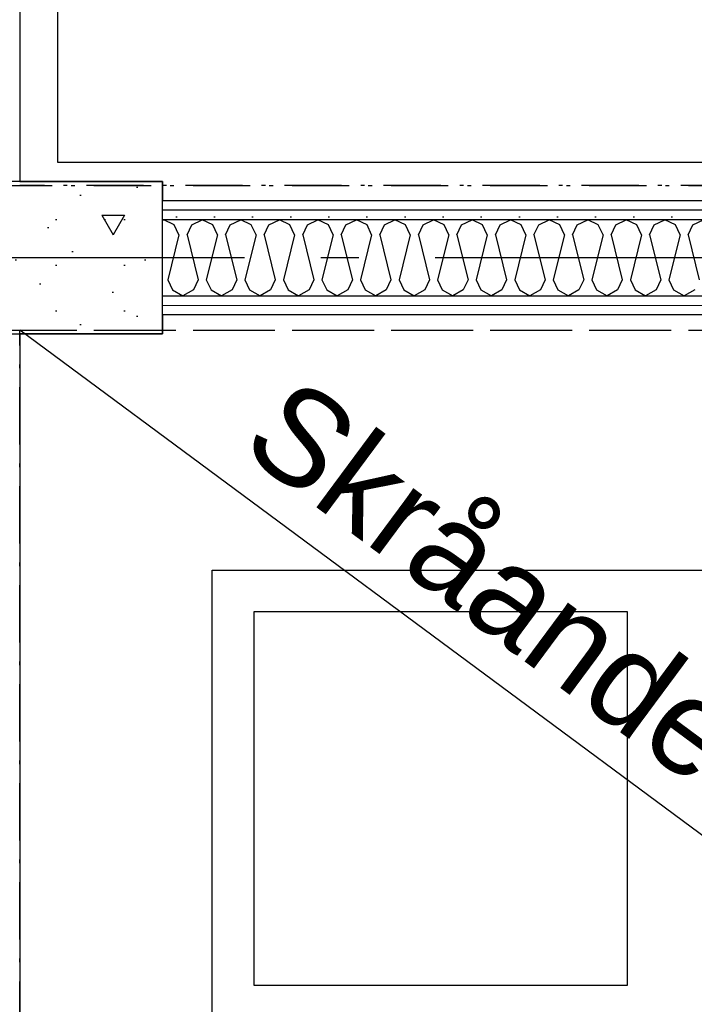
# Model space of a CAD drawing. Header units: millimetres. Extents: x -117798 to 93698, y -182207 to 252400.
# Tile 224 of 256: x -75006 to -74120, y -5797 to -4504. Entities that reach past the tile are written whole.
import ezdxf
from ezdxf.enums import TextEntityAlignment as Align

# ---------------------------------------------------------------- set-up
doc = ezdxf.new("R2010")
doc.units = ezdxf.units.MM
doc.header["$LTSCALE"] = 0.5
doc.header["$MEASUREMENT"] = 0
for name, pattern in [('Akselinje', [1500, 1000, -200, 100, -200]), ('Over snittplan', [260, 150, -50, 10, -50]), ('PLINE', [0])]:
    doc.linetypes.add(name, pattern=pattern)
for name, color, linetype in [('222- Søyler', 7, 'Continuous'), ('222- Søyler  (Skravur)', 7, 'Continuous'), ('223- Bjelker', 7, 'Continuous'), ('242- Ikke-bærende innervegger (Skravur)(Nye konstruksjoner)', 7, 'Continuous'), ('242- Ikke-bærende innervegger(Nye konstruksjoner)', 7, 'Continuous'), ('256- Faste himlinger og overflatebehandling(Nye konstruksjoner)', 7, 'Continuous'), ('68-- Inventar (løst)(Nye konstruksjoner)', 7, 'Continuous'), ('82-- Modullinjer', 7, 'Continuous'), ('862- M___Nettoareal(Nye konstruksjoner)', 7, 'Continuous'), ('862- M___Nettoareal(Polylinje)(Nye konstruksjoner)', 7, 'Continuous'), ('862- M___Nettoareal(Tekst)(Nye konstruksjoner)', 7, 'Continuous')]:
    doc.layers.add(name, color=color, linetype=linetype)
doc.layers.add('236- Innvendig kledning og overflate(Nye konstruksjoner)', color=7, linetype='Continuous', lineweight=0)
doc.styles.add('GENERATED_STYLE_1', font='arial.ttf')
doc.styles.add('GENERATED_STYLE_4', font='arial.ttf')
pattern_1 = [(0, (0, 0), (0, 86.60254), [0, -50]), (0, (25, 43.3), (0, 86.60254), [0, -50])]

# ---------------------------------------------------------------- blocks, each defined once
blk = doc.blocks.new('Ass. rektor_A-206_7', base_point=(-72363.5, -6335.8))
at = {"layer": '862- M___Nettoareal(Polylinje)(Nye konstruksjoner)', "linetype": 'PLINE', "flags": 128}
blk.add_lwpolyline([(-75005.7, -4916.9), (-75005.7, -7921.9), (-70943.2, -7921.9), (-70943.2, -4891.9), (-74818.2, -4891.9), (-74818.2, -4916.9)], close=True, dxfattribs=at)
at = {"layer": '862- M___Nettoareal(Tekst)(Nye konstruksjoner)', "style": 'GENERATED_STYLE_1'}
for tag, height, p in [('DUMMY_862', 150, (-71387.7, -5657.8)), ('ROOM_NAME', 150, (-71387.7, -6675.1)), ('DUMMY_861', 100, (-71544.9, -6274.9)), ('ROOM_NUMBER', 100, (-71544.9, -6663.7)), ('DUMMY_863', 100, (-71152, -6640.9))]:
    blk.add_attdef(tag, text='', height=height, rotation=90, dxfattribs=at).set_placement(p, align=Align.TOP_LEFT)
blk = doc.blocks.new('Spes.ped._A-207_20', base_point=(-72132.6, -3279.8))
at = {"layer": '862- M___Nettoareal(Polylinje)(Nye konstruksjoner)', "linetype": 'PLINE', "flags": 128}
blk.add_lwpolyline([(-70943.2, -1741.9), (-75005.7, -1741.9), (-75005.7, -4716.9), (-74818.2, -4716.9), (-74818.2, -4741.9), (-70943.2, -4741.9)], close=True, dxfattribs=at)
at = {"layer": '862- M___Nettoareal(Tekst)(Nye konstruksjoner)', "style": 'GENERATED_STYLE_1'}
for tag, height, p in [('DUMMY_862', 150, (-71458.4, -2522.1)), ('ROOM_NAME', 150, (-71458.4, -3482.8)), ('DUMMY_861', 100, (-71615.5, -3082.6)), ('ROOM_NUMBER', 100, (-71615.5, -3471.4)), ('DUMMY_863', 100, (-71222.7, -3448.5))]:
    blk.add_attdef(tag, text='', height=height, rotation=90, dxfattribs=at).set_placement(p, align=Align.TOP_LEFT)
blk = doc.blocks.new('*X472')
at = {"layer": '242- Ikke-bærende innervegger (Skravur)(Nye konstruksjoner)', "linetype": 'PLINE'}
for p, q in [((-74818.2, -4767.6), (-74816.7, -4766.9)), ((-74802.9, -4773.5), (-74816.7, -4766.9)), ((-74779.9, -4773.5), (-74766.1, -4766.9)), ((-74752.3, -4773.5), (-74766.1, -4766.9)), ((-74729.3, -4773.5), (-74715.5, -4766.9)), ((-74701.7, -4773.5), (-74715.5, -4766.9)), ((-74678.7, -4773.5), (-74664.9, -4766.9)), ((-74651.1, -4773.5), (-74664.9, -4766.9)), ((-74628.1, -4773.5), (-74614.3, -4766.9)), ((-74600.5, -4773.5), (-74614.3, -4766.9)), ((-74577.6, -4773.5), (-74563.7, -4766.9)), ((-74549.9, -4773.5), (-74563.7, -4766.9)), ((-74527, -4773.5), (-74513.2, -4766.9)), ((-74499.3, -4773.5), (-74513.2, -4766.9)), ((-74476.4, -4773.5), (-74462.6, -4766.9)), ((-74448.8, -4773.5), (-74462.6, -4766.9)), ((-74425.8, -4773.5), (-74412, -4766.9)), ((-74398.2, -4773.5), (-74412, -4766.9)), ((-74375.2, -4773.5), (-74361.4, -4766.9)), ((-74347.6, -4773.5), (-74361.4, -4766.9)), ((-74324.6, -4773.5), (-74310.8, -4766.9)), ((-74297, -4773.5), (-74310.8, -4766.9)), ((-74274, -4773.5), (-74260.2, -4766.9)), ((-74246.4, -4773.5), (-74260.2, -4766.9)), ((-74223.5, -4773.5), (-74209.6, -4766.9)), ((-74195.8, -4773.5), (-74209.6, -4766.9)), ((-74172.9, -4773.5), (-74159.1, -4766.9)), ((-74145.2, -4773.5), (-74159.1, -4766.9)), ((-74122.3, -4773.5), (-74108.5, -4766.9)), ((-74796.7, -4787), (-74802.9, -4773.5)), ((-74786.1, -4787), (-74779.9, -4773.5)), ((-74746.1, -4787), (-74752.3, -4773.5)), ((-74735.5, -4787), (-74729.3, -4773.5)), ((-74695.5, -4787), (-74701.7, -4773.5)), ((-74684.9, -4787), (-74678.7, -4773.5)), ((-74644.9, -4787), (-74651.1, -4773.5)), ((-74634.3, -4787), (-74628.1, -4773.5)), ((-74594.3, -4787), (-74600.5, -4773.5)), ((-74583.7, -4787), (-74577.6, -4773.5)), ((-74543.8, -4787), (-74549.9, -4773.5)), ((-74533.1, -4787), (-74527, -4773.5)), ((-74493.2, -4787), (-74499.3, -4773.5)), ((-74482.5, -4787), (-74476.4, -4773.5)), ((-74442.6, -4787), (-74448.8, -4773.5)), ((-74432, -4787), (-74425.8, -4773.5)), ((-74392, -4787), (-74398.2, -4773.5)), ((-74381.4, -4787), (-74375.2, -4773.5)), ((-74341.4, -4787), (-74347.6, -4773.5)), ((-74330.8, -4787), (-74324.6, -4773.5)), ((-74290.8, -4787), (-74297, -4773.5)), ((-74280.2, -4787), (-74274, -4773.5)), ((-74240.2, -4787), (-74246.4, -4773.5)), ((-74229.6, -4787), (-74223.5, -4773.5)), ((-74189.7, -4787), (-74195.8, -4773.5)), ((-74179, -4787), (-74172.9, -4773.5)), ((-74139.1, -4787), (-74145.2, -4773.5)), ((-74128.4, -4787), (-74122.3, -4773.5)), ((-74796.7, -4787), (-74811.4, -4845.7)), ((-74786.1, -4787), (-74771.4, -4845.7)), ((-74746.1, -4787), (-74760.8, -4845.7)), ((-74735.5, -4787), (-74720.8, -4845.7)), ((-74695.5, -4787), (-74710.2, -4845.7)), ((-74684.9, -4787), (-74670.2, -4845.7)), ((-74644.9, -4787), (-74659.6, -4845.7)), ((-74634.3, -4787), (-74619.6, -4845.7)), ((-74594.3, -4787), (-74609, -4845.7)), ((-74583.7, -4787), (-74569.1, -4845.7)), ((-74543.8, -4787), (-74558.4, -4845.7)), ((-74533.1, -4787), (-74518.5, -4845.7)), ((-74493.2, -4787), (-74507.8, -4845.7)), ((-74482.5, -4787), (-74467.9, -4845.7)), ((-74442.6, -4787), (-74457.3, -4845.7)), ((-74432, -4787), (-74417.3, -4845.7)), ((-74392, -4787), (-74406.7, -4845.7)), ((-74381.4, -4787), (-74366.7, -4845.7)), ((-74341.4, -4787), (-74356.1, -4845.7)), ((-74330.8, -4787), (-74316.1, -4845.7)), ((-74290.8, -4787), (-74305.5, -4845.7)), ((-74280.2, -4787), (-74265.5, -4845.7)), ((-74240.2, -4787), (-74254.9, -4845.7)), ((-74229.6, -4787), (-74215, -4845.7)), ((-74189.7, -4787), (-74204.3, -4845.7)), ((-74179, -4787), (-74164.4, -4845.7)), ((-74139.1, -4787), (-74153.7, -4845.7)), ((-74128.4, -4787), (-74113.8, -4845.7)), ((-74811.4, -4845.7), (-74805.2, -4859.2)), ((-74771.4, -4845.7), (-74777.6, -4859.2)), ((-74760.8, -4845.7), (-74754.6, -4859.2)), ((-74720.8, -4845.7), (-74727, -4859.2)), ((-74710.2, -4845.7), (-74704, -4859.2)), ((-74670.2, -4845.7), (-74676.4, -4859.2)), ((-74659.6, -4845.7), (-74653.4, -4859.2)), ((-74619.6, -4845.7), (-74625.8, -4859.2)), ((-74609, -4845.7), (-74602.8, -4859.2)), ((-74569.1, -4845.7), (-74575.2, -4859.2)), ((-74558.4, -4845.7), (-74552.3, -4859.2)), ((-74518.5, -4845.7), (-74524.6, -4859.2)), ((-74507.8, -4845.7), (-74501.7, -4859.2)), ((-74467.9, -4845.7), (-74474, -4859.2)), ((-74457.3, -4845.7), (-74451.1, -4859.2)), ((-74417.3, -4845.7), (-74423.5, -4859.2)), ((-74406.7, -4845.7), (-74400.5, -4859.2)), ((-74366.7, -4845.7), (-74372.9, -4859.2)), ((-74356.1, -4845.7), (-74349.9, -4859.2)), ((-74316.1, -4845.7), (-74322.3, -4859.2)), ((-74305.5, -4845.7), (-74299.3, -4859.2)), ((-74265.5, -4845.7), (-74271.7, -4859.2)), ((-74254.9, -4845.7), (-74248.7, -4859.2)), ((-74215, -4845.7), (-74221.1, -4859.2)), ((-74204.3, -4845.7), (-74198.2, -4859.2)), ((-74164.4, -4845.7), (-74170.5, -4859.2)), ((-74153.7, -4845.7), (-74147.6, -4859.2)), ((-74805.2, -4859.2), (-74791.4, -4866.9)), ((-74777.6, -4859.2), (-74791.4, -4866.9)), ((-74754.6, -4859.2), (-74740.8, -4866.9)), ((-74727, -4859.2), (-74740.8, -4866.9)), ((-74704, -4859.2), (-74690.2, -4866.9)), ((-74676.4, -4859.2), (-74690.2, -4866.9)), ((-74653.4, -4859.2), (-74639.6, -4866.9)), ((-74625.8, -4859.2), (-74639.6, -4866.9)), ((-74602.8, -4859.2), (-74589, -4866.9)), ((-74575.2, -4859.2), (-74589, -4866.9)), ((-74552.3, -4859.2), (-74538.4, -4866.9)), ((-74524.6, -4859.2), (-74538.4, -4866.9)), ((-74501.7, -4859.2), (-74487.9, -4866.9)), ((-74474, -4859.2), (-74487.9, -4866.9)), ((-74451.1, -4859.2), (-74437.3, -4866.9)), ((-74423.5, -4859.2), (-74437.3, -4866.9)), ((-74400.5, -4859.2), (-74386.7, -4866.9)), ((-74372.9, -4859.2), (-74386.7, -4866.9)), ((-74349.9, -4859.2), (-74336.1, -4866.9)), ((-74322.3, -4859.2), (-74336.1, -4866.9)), ((-74299.3, -4859.2), (-74285.5, -4866.9)), ((-74271.7, -4859.2), (-74285.5, -4866.9)), ((-74248.7, -4859.2), (-74234.9, -4866.9)), ((-74221.1, -4859.2), (-74234.9, -4866.9)), ((-74198.2, -4859.2), (-74184.3, -4866.9)), ((-74170.5, -4859.2), (-74184.3, -4866.9)), ((-74147.6, -4859.2), (-74133.8, -4866.9)), ((-74119.9, -4859.2), (-74133.8, -4866.9))]:
    blk.add_line(p, q, dxfattribs=at)
blk = doc.blocks.new('Kontorlayout enkel[131]', base_point=(-72705.7, -4691.9))
at = {"layer": '68-- Inventar (løst)(Nye konstruksjoner)', "linetype": 'PLINE', "flags": 128}
blk.add_lwpolyline([(-72705.7, -4691.9), (-74955.7, -4691.9), (-74955.7, -4091.9), (-73605.7, -4091.9, 0.414214), (-73305.7, -3791.9), (-73305.7, -3189.7), (-72705.7, -3189.7)], format="xyb", close=True, dxfattribs=at)
blk = doc.blocks.new('Standard grid marker[207]', base_point=(20739.5, -4816.9))
at = {"layer": '82-- Modullinjer', "linetype": 'Akselinje'}
blk.add_line((20539.5, -4816.9), (-81321.3, -4816.9), dxfattribs=at)
at = {"layer": '82-- Modullinjer', "style": 'GENERATED_STYLE_4'}
for tag, p in [('AC_MarkerText_1_1', (-81898.8, -4856.9)), ('AC_MarkerText_1_0', (20862, -4856.9))]:
    blk.add_attdef(tag, text='', height=175, rotation=90, dxfattribs=at).set_placement(p, align=Align.TOP_CENTER)

msp = doc.modelspace()

# ---------------------------------------------------------------- hatches: boundary and pattern name
at = {"layer": '222- Søyler  (Skravur)', "linetype": 'Continuous'}
h = msp.add_hatch(dxfattribs=at)
h.set_pattern_fill('Betong_strukturell', color=256, style=0, pattern_type=2)
h.set_pattern_definition([(0, (-75168.16, -4916.93), (0, 311.77), [30, -150]), (0, (-75078.16, -5072.8), (0, 311.77), [30, -150]), (300, (-75168.16, -4916.93), (270, 155.88), [30, -150]), (300, (-74988.16, -4916.93), (270, 155.9), [30, -150]), (240, (-75138.16, -4916.93), (-270, 155.88), [30, -150]), (240, (-74958.16, -4916.93), (-270, 155.9), [30, -150]), (0, (-75168.16, -4946.93), (0, 60), [0, -60, 0, -90]), (315, (-75138.16, -4946.93), (42.426, 42.426), [0, -45, 0, -75])])
h.paths.add_polyline_path([(-74818.2, -4916.9), (-74818.2, -4716.9), (-75168.2, -4716.9), (-75168.2, -4916.9)])
at = {"layer": '242- Ikke-bærende innervegger (Skravur)(Nye konstruksjoner)', "linetype": 'Continuous'}
h = msp.add_hatch(dxfattribs=at)
h.set_pattern_fill('Gips', color=256, style=0, pattern_type=2)
h.set_pattern_definition(pattern_1)
h.paths.add_polyline_path([(-70943.2, -4741.9), (-74818.2, -4741.9), (-74818.2, -4754.4), (-70943.2, -4754.4)])
h = msp.add_hatch(dxfattribs=at)
h.set_pattern_fill('Gips', color=256, style=0, pattern_type=2)
h.set_pattern_definition(pattern_1)
h.paths.add_polyline_path([(-70943.2, -4754.4), (-74818.2, -4754.4), (-74818.2, -4766.9), (-70943.2, -4766.9)])
h = msp.add_hatch(dxfattribs=at)
h.set_pattern_fill('Gips', color=256, style=0, pattern_type=2)
h.set_pattern_definition(pattern_1)
h.paths.add_polyline_path([(-74818.2, -4879.4), (-70943.2, -4879.4), (-70943.2, -4866.9), (-74818.2, -4866.9)])
h = msp.add_hatch(dxfattribs=at)
h.set_pattern_fill('Gips', color=256, style=0, pattern_type=2)
h.set_pattern_definition(pattern_1)
h.paths.add_polyline_path([(-74818.2, -4891.9), (-70943.2, -4891.9), (-70943.2, -4879.4), (-74818.2, -4879.4)])

# ---------------------------------------------------------------- linework, layer by layer
at = {"layer": '222- Søyler', "linetype": 'PLINE', "flags": 128}
msp.add_lwpolyline([(-74818.2, -4916.9), (-74818.2, -4716.9), (-75168.2, -4716.9), (-75168.2, -4916.9)], close=True, dxfattribs=at)
at = {"layer": '223- Bjelker', "linetype": 'Over snittplan', "flags": 128}
for points in [[(-75168.2, -4721.9), (-61372.4, -4721.9)], [(-75168.2, -4911.9), (-61372.4, -4911.9)]]:
    msp.add_lwpolyline(points, dxfattribs=at)
at = {"layer": '236- Innvendig kledning og overflate(Nye konstruksjoner)', "linetype": 'PLINE'}
msp.add_line((-74818.2, -4879.4), (-70943.2, -4879.4), dxfattribs=at)
at = {"layer": '236- Innvendig kledning og overflate(Nye konstruksjoner)', "linetype": 'PLINE', "flags": 128}
for points in [[(-70943.2, -4741.9), (-74818.2, -4741.9)], [(-74818.2, -4891.9), (-70943.2, -4891.9)]]:
    msp.add_lwpolyline(points, dxfattribs=at)
at = {"layer": '242- Ikke-bærende innervegger(Nye konstruksjoner)', "linetype": 'PLINE'}
for p, q in [((-70943.2, -4754.4), (-74818.2, -4754.4)), ((-70943.2, -4766.9), (-74818.2, -4766.9)), ((-74818.2, -4866.9), (-70943.2, -4866.9))]:
    msp.add_line(p, q, dxfattribs=at)
at = {"layer": '256- Faste himlinger og overflatebehandling(Nye konstruksjoner)', "linetype": 'PLINE'}
msp.add_line((-70943.2, -7921.9), (-75005.7, -4911.9), dxfattribs=at)
at = {"layer": '256- Faste himlinger og overflatebehandling(Nye konstruksjoner)', "linetype": 'Over snittplan', "flags": 128}
for points in [[(-70943.2, -4721.9), (-75005.7, -4721.9)], [(-75005.7, -4911.9), (-70943.2, -4911.9)], [(-75005.7, -7921.9), (-75005.7, -4911.9)]]:
    msp.add_lwpolyline(points, dxfattribs=at)
at = {"layer": '256- Faste himlinger og overflatebehandling(Nye konstruksjoner)', "linetype": 'PLINE'}
for points in [[(-72353.2, -6426.9), (-74753.2, -6426.9), (-74753.2, -5226.9), (-72353.2, -5226.9)], [(-74208.2, -5771.9), (-74208.2, -5281.9), (-74698.2, -5281.9), (-74698.2, -5771.9)]]:
    msp.add_lwpolyline(points, close=True, dxfattribs=at)

# ---------------------------------------------------------------- block references
at = {"layer": '242- Ikke-bærende innervegger(Nye konstruksjoner)'}
msp.add_blockref('*X472', (0, 0), dxfattribs=at)
at = {"layer": '68-- Inventar (løst)(Nye konstruksjoner)', "linetype": 'PLINE'}
msp.add_blockref('Kontorlayout enkel[131]', (-72705.7, -4691.9), dxfattribs=at)
at = {"layer": '82-- Modullinjer', "linetype": 'PLINE'}
msp.add_blockref('Standard grid marker[207]', (20739.5, -4816.9), dxfattribs=at)
at = {"layer": '862- M___Nettoareal(Nye konstruksjoner)', "linetype": 'Continuous'}
for name, p in [('Spes.ped._A-207_20', (-72132.6, -3279.8)), ('Ass. rektor_A-206_7', (-72363.5, -6335.8))]:
    msp.add_blockref(name, p, dxfattribs=at)

# ---------------------------------------------------------------- texts
at = {"layer": '256- Faste himlinger og overflatebehandling(Nye konstruksjoner)', "linetype": 'Continuous', "insert": (-74644.9, -4967.8), "char_height": 125, "attachment_point": 1, "rotation": 323.4644, "style": 'GENERATED_STYLE_1'}
msp.add_mtext('\\A1;{\\pql;\\fArial|b0|i0|c0|p0;\\W1.000000;Skråande\\fArial|b0|i0|c0|p0;\\W1.000000; perforert gipshimling}', dxfattribs=at)

doc.saveas('drawing.dxf')
